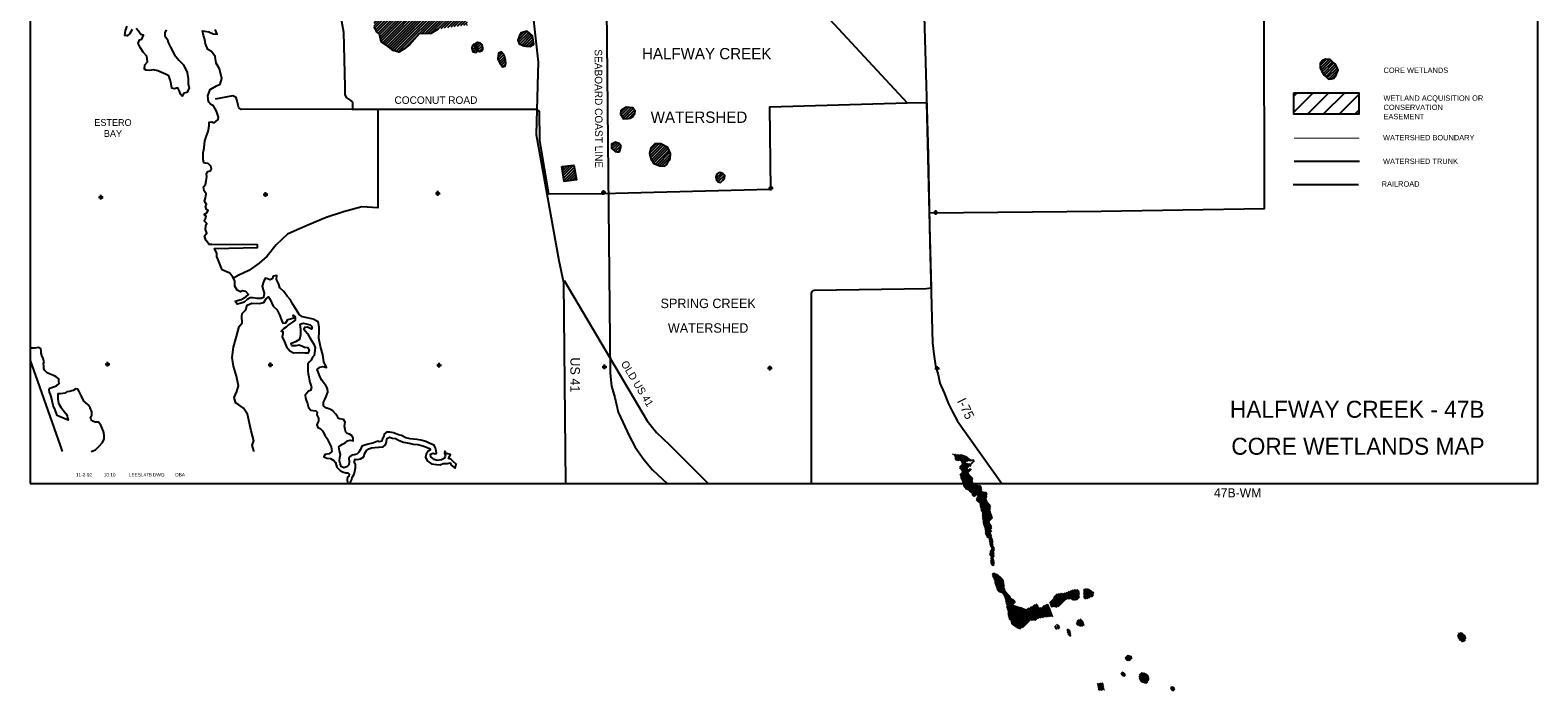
# Model space of a CAD drawing. Extents: x 218458 to 266458, y 732390 to 788631.
# Tile 1 of 2: x 218458 to 266458, y 732390 to 753422. Entities that reach past the tile are written whole.
import ezdxf
from ezdxf.enums import TextEntityAlignment as Align

# ---------------------------------------------------------------- set-up
doc = ezdxf.new("R2010")
doc.units = 0
doc.header["$LTSCALE"] = 800
doc.header["$PDMODE"] = 34
doc.header["$PDSIZE"] = 75
doc.linetypes.add('STREAM', pattern=[0])
doc.layers.get('0').update_dxf_attribs({"linetype": 'CONTINUOUS'})
for name, color, linetype in [('BORDER', 1, 'CONTINUOUS'), ('BOUNDARY', 7, 'CONTINUOUS'), ('MAJROADS', 9, 'CONTINUOUS'), ('RR', 13, 'CONTINUOUS'), ('SEC', 2, 'CONTINUOUS'), ('TEXT', 7, 'CONTINUOUS'), ('TRUNKS', 5, 'STREAM'), ('WATER', 4, 'CONTINUOUS'), ('WETDBA', 11, 'CONTINUOUS'), ('WETFILL', 12, 'CONTINUOUS'), ('WSHEDS', 3, 'CONTINUOUS')]:
    doc.layers.add(name, color=color, linetype=linetype)

# ---------------------------------------------------------------- blocks, each defined once
blk = doc.blocks.new('LOGON')
at = {"color": 0}
blk.add_attdef('DATE', text='', height=1, dxfattribs=at).set_placement((-1.87, 1.76), align=Align.RIGHT)
for tag, p in [('TIME', (1.56, 1.76)), ('DRAWING', (8.97, 1.76)), ('OPERATOR', (22.66, 1.76))]:
    blk.add_attdef(tag, p, '', height=1, dxfattribs=at)
blk = doc.blocks.new('*X')
at = {"color": 0}
for p, q in [((248523, 787339), (249815, 788631)), ((248523, 788399), (248755, 788631)), ((249503, 787258), (250876, 788631)), ((250564, 787258), (251937, 788631)), ((251624, 787258), (252931, 788564)), ((252685, 787258), (252931, 787504)), ((225695, 764422), (225724, 764451)), ((225757, 764395), (225803, 764442)), ((225790, 764340), (225882, 764432)), ((225820, 764282), (225961, 764423)), ((225835, 764208), (226043, 764416)), ((225849, 764134), (226136, 764422)), ((225849, 764134), (226136, 764422)), ((225870, 764067), (226230, 764427)), ((225924, 764032), (226313, 764421)), ((225992, 764012), (226382, 764401)), ((226074, 764005), (226450, 764381)), ((226155, 763557), (226779, 764181)), ((226177, 764020), (226511, 764354)), ((226238, 763993), (226571, 764326)), ((226238, 763993), (226571, 764326)), ((226268, 763934), (226631, 764297)), ((226287, 763865), (226691, 764269)), ((226311, 763800), (226736, 764225)), ((226166, 763479), (226576, 763889)), ((226187, 763058), (227147, 764018)), ((226206, 763430), (226615, 763839)), ((226206, 763430), (226615, 763839)), ((226245, 763381), (226695, 763831)), ((226283, 763331), (226773, 763820)), ((226313, 763272), (226845, 763804)), ((226652, 763965), (226823, 764136)), ((226757, 763981), (226867, 764092)), ((226757, 763981), (226867, 764092)), ((226851, 763987), (226948, 764084)), ((226855, 763638), (226908, 763691)), ((226948, 763996), (227030, 764077)), ((227048, 764007), (227111, 764070)), ((226203, 762985), (226696, 763478)), ((226215, 762820), (226876, 763481)), ((226222, 762916), (226748, 763442)), ((226222, 762916), (226748, 763442)), ((226239, 762756), (226938, 763455)), ((226290, 762719), (226753, 763182)), ((226314, 762655), (226788, 763128)), ((226336, 762588), (226823, 763075)), ((226356, 762520), (226871, 763035)), ((226356, 762520), (226871, 763035)), ((226376, 762451), (226917, 762993)), ((226396, 762383), (226961, 762948)), ((226415, 762314), (227002, 762901)), ((226440, 762251), (227027, 762837)), ((226474, 762196), (227039, 762761)), ((226517, 762150), (227033, 762667)), ((226517, 762150), (227033, 762667)), ((226553, 762098), (227036, 762581)), ((226618, 762075), (227083, 762540)), ((226691, 762059), (227147, 762515)), ((226745, 762024), (227219, 762499)), ((226788, 761979), (227270, 762461)), ((226820, 761924), (227317, 762420)), ((226820, 761924), (227317, 762420)), ((226867, 761882), (227368, 762383)), ((226929, 761855), (227435, 762361)), ((226971, 761809), (227512, 762350)), ((226993, 761742), (227590, 762339)), ((227014, 761675), (227620, 762282)), ((227043, 761616), (227627, 762199)), ((227043, 761616), (227627, 762199)), ((227109, 761594), (227626, 762110)), ((227286, 761417), (227792, 761923)), ((227287, 761329), (227881, 761923)), ((227287, 761329), (227881, 761923)), ((227296, 761692), (227639, 762035)), ((227323, 761542), (227715, 761934)), ((227328, 761282), (227955, 761909)), ((227360, 761667), (227677, 761985)), ((227369, 761234), (227984, 761850)), ((227430, 761207), (227999, 761776)), ((227486, 761175), (227988, 761677)), ((227516, 761117), (227968, 761569)), ((227522, 761034), (227954, 761466)), ((227522, 761034), (227954, 761466)), ((227532, 760956), (227976, 761399)), ((227551, 760887), (227997, 761332)), ((227574, 760820), (228025, 761272)), ((227582, 760740), (228062, 761221)), ((227593, 760663), (228099, 761170)), ((227624, 760605), (228150, 761131)), ((227624, 760605), (228150, 761131)), ((227655, 760548), (228195, 761088)), ((227667, 760472), (228212, 761017)), ((227679, 760395), (228229, 760946)), ((227682, 760310), (228218, 760847)), ((227685, 760225), (228209, 760749)), ((227687, 760138), (228220, 760671)), ((227687, 760138), (228220, 760671)), ((227707, 760070), (228230, 760593)), ((227722, 759820), (228305, 760403)), ((227723, 759910), (228276, 760462)), ((227727, 760002), (228246, 760521)), ((227741, 759751), (228324, 760333)), ((227766, 759687), (228340, 760261)), ((227766, 759687), (228340, 760261)), ((227793, 759625), (228357, 760190)), ((227819, 759563), (228174, 759918)), ((227838, 759494), (228178, 759834)), ((227852, 759420), (228221, 759788)), ((227861, 759340), (228254, 759733)), ((227869, 759259), (228281, 759672)), ((227869, 759259), (228281, 759672)), ((227875, 759178), (228307, 759609)), ((227884, 759098), (228303, 759517)), ((227904, 759030), (228260, 759386)), ((227939, 758976), (228293, 759331)), ((227972, 758921), (228226, 759175)), ((228001, 758861), (228261, 759121)), ((228001, 758861), (228261, 759121)), ((228064, 758836), (228292, 759064)), ((228102, 758785), (228304, 758987)), ((228128, 758724), (228313, 758909)), ((228151, 758658), (228331, 758838)), ((228155, 758574), (228366, 758784)), ((228160, 758490), (228377, 758707)), ((228160, 758490), (228377, 758707)), ((228173, 758414), (228389, 758631)), ((228186, 758339), (228389, 758542)), ((228214, 758279), (228390, 758455)), ((228162, 757785), (228491, 758114)), ((228167, 757701), (228482, 758017)), ((228199, 757911), (228481, 758193)), ((228245, 758221), (228400, 758376)), ((228274, 758162), (228412, 758300)), ((228274, 758073), (228447, 758246)), ((228274, 758073), (228447, 758246)), ((228202, 757648), (228470, 757916)), ((228226, 757319), (228413, 757506)), ((228233, 757591), (228460, 757817)), ((228234, 757415), (228474, 757655)), ((228250, 757519), (228470, 757739)), ((228250, 757519), (228470, 757739)), ((228233, 757238), (228430, 757434)), ((228240, 757156), (228449, 757365)), ((228256, 757083), (228469, 757296)), ((228287, 757026), (228483, 757222)), ((228287, 757026), (228483, 757222)), ((228324, 756975), (228486, 757137)), ((228417, 756979), (228459, 757021)), ((228344, 756376), (228447, 756479)), ((228358, 756302), (228518, 756462)), ((228373, 756228), (228590, 756445)), ((228400, 756166), (228660, 756427)), ((228429, 756108), (228715, 756393)), ((228429, 756108), (228715, 756393)), ((228459, 756049), (228765, 756355)), ((228489, 755990), (228812, 756314)), ((228504, 755917), (228859, 756273)), ((228512, 755837), (228906, 756231)), ((228520, 755756), (228956, 756193)), ((228542, 755690), (229007, 756155)), ((228542, 755690), (229007, 756155)), ((228567, 755626), (229052, 756112)), ((228592, 755563), (229076, 756047)), ((228617, 755500), (229100, 755983)), ((228642, 755436), (229114, 755908)), ((228668, 755374), (229124, 755830)), ((228694, 755312), (229135, 755753)), ((228694, 755312), (229135, 755753)), ((228722, 755252), (229143, 755672)), ((228766, 755207), (229150, 755591)), ((228838, 755191), (229160, 755512)), ((228910, 755174), (229183, 755447)), ((228964, 755139), (229206, 755382)), ((229017, 755105), (229229, 755316)), ((229017, 755105), (229229, 755316)), ((229062, 755061), (229261, 755261)), ((229095, 755006), (229300, 755211)), ((229127, 754950), (229339, 755161)), ((229160, 754894), (229381, 755115)), ((229186, 754832), (229426, 755072)), ((232188, 754474), (232823, 755110)), ((232206, 754405), (232931, 755130)), ((232225, 754335), (233017, 755127)), ((232252, 754274), (233102, 755124)), ((232280, 754213), (233220, 755153)), ((232373, 754218), (233351, 755196)), ((232462, 754219), (233504, 755260)), ((232468, 754843), (232697, 755073)), ((232532, 754200), (233640, 755308)), ((232616, 754195), (233766, 755346)), ((232740, 754231), (233874, 755366)), ((233307, 754710), (233972, 755375)), ((233426, 754741), (234064, 755378)), ((233517, 754743), (234122, 755348)), ((233598, 754736), (234162, 755300)), ((233656, 754705), (234178, 755227)), ((233720, 754681), (234185, 755146)), ((233789, 754662), (234185, 755058)), ((234460, 755333), (234533, 755405)), ((234464, 755248), (234654, 755438)), ((234467, 755163), (234736, 755431)), ((234470, 755077), (234812, 755419)), ((234473, 754992), (234877, 755396)), ((234477, 754907), (234926, 755357)), ((234480, 754822), (234975, 755317)), ((234520, 754774), (235025, 755278)), ((234588, 754754), (235076, 755241)), ((234691, 754768), (235130, 755207)), ((234816, 754805), (235144, 755133)), ((229203, 754760), (229469, 755026)), ((229203, 754760), (229469, 755026)), ((229219, 754688), (229510, 754978)), ((229236, 754616), (229550, 754931)), ((229245, 754537), (229580, 754872)), ((229257, 754460), (229610, 754813)), ((229281, 754396), (229658, 754773)), ((229300, 754238), (229774, 754712)), ((229304, 754331), (229721, 754747)), ((229304, 754331), (229721, 754747)), ((229320, 754170), (229818, 754668)), ((229340, 754102), (229863, 754625)), ((229360, 754033), (229887, 754560)), ((233882, 754666), (234185, 754969)), ((233975, 754671), (234173, 754869)), ((234988, 754888), (235116, 755016)), ((229380, 753965), (229780, 754364)), ((229398, 753806), (229892, 754300)), ((229400, 753896), (229826, 754323)), ((229400, 753896), (229826, 754323)), ((229403, 753723), (229957, 754277)), ((229409, 753640), (230024, 754255)), ((229414, 753557), (230092, 754235)), ((229437, 753492), (230161, 754215)), ((229464, 753430), (230229, 754195)), ((229464, 753430), (230229, 754195)), ((229490, 753368), (230297, 754175)), ((229535, 753325), (230362, 754152)), ((229582, 753283), (230427, 754128)), ((229597, 753210), (230491, 754104)), ((229676, 753023), (230786, 754134)), ((229729, 752988), (230976, 754235)), ((229781, 752952), (231197, 754367)), ((229833, 752915), (231333, 754415)), ((229883, 752877), (231374, 754368)), ((229934, 752839), (231410, 754316)), ((229934, 752839), (231410, 754316)), ((229984, 752801), (231430, 754247)), ((230041, 752770), (231450, 754178)), ((230109, 752749), (231522, 754163)), ((230177, 752729), (231617, 754169)), ((230351, 752815), (231853, 754316)), ((230931, 753306), (232014, 754389)), ((230931, 753306), (232014, 754389)), ((231023, 753310), (232096, 754382)), ((231116, 753314), (232130, 754328)), ((231209, 753319), (232155, 754265)), ((231415, 753437), (232179, 754201)), ((231539, 753472), (232204, 754137)), ((229612, 753137), (230555, 754079)), ((229628, 753063), (230620, 754055)), ((229628, 753063), (230620, 754055)), ((231646, 753491), (232229, 754074)), ((231646, 753491), (232229, 754074)), ((231753, 753509), (232254, 754010)), ((231858, 753526), (232278, 753946)), ((231960, 753540), (232303, 753883)), ((232063, 753554), (232328, 753819)), ((232165, 753568), (232353, 753755)), ((232263, 753578), (232377, 753692)), ((232263, 753578), (232377, 753692)), ((232351, 753577), (232381, 753607)), ((233989, 753093), (234287, 753392)), ((234011, 753028), (234333, 753349)), ((234029, 753222), (234160, 753353)), ((234047, 752975), (234378, 753306)), ((234110, 752949), (234424, 753263)), ((234173, 752924), (234456, 753207)), ((234249, 752912), (234469, 753132)), ((232524, 752866), (232609, 752952)), ((232539, 752793), (232634, 752888)), ((232567, 752732), (232659, 752824)), ((232634, 752711), (232684, 752761)), ((232657, 752999), (232692, 753035)), ((232675, 752929), (232769, 753023)), ((232694, 752860), (232821, 752987)), ((232714, 752791), (232849, 752926)), ((232751, 752739), (232860, 752848)), ((233355, 752548), (233501, 752695)), ((233363, 752644), (233439, 752721)), ((233369, 752474), (233543, 752648)), ((234332, 752907), (234483, 753057)), ((234472, 752958), (234496, 752982)), ((233397, 752414), (233567, 752583)), ((233430, 752358), (233585, 752513)), ((233465, 752305), (233597, 752437)), ((233500, 752251), (233598, 752349)), ((259531, 752296), (259732, 752497)), ((259537, 752213), (259810, 752487)), ((259562, 752150), (259871, 752459)), ((259586, 752439), (259606, 752459)), ((259590, 752090), (259918, 752418)), ((259624, 752035), (259968, 752379)), ((259659, 751983), (260018, 752341)), ((259706, 751941), (260048, 752283)), ((259754, 751900), (260075, 752222)), ((259810, 751868), (260100, 752158)), ((259911, 751880), (260047, 752017)), ((237256, 750793), (237432, 750968)), ((237269, 750717), (237512, 750960)), ((237305, 750665), (237591, 750951)), ((237341, 750612), (237657, 750928)), ((237422, 750605), (237697, 750880)), ((237516, 750610), (237715, 750810)), ((236967, 749708), (237110, 749851)), ((236968, 749797), (236968, 749797)), ((236993, 749645), (237173, 749825)), ((237038, 749602), (237224, 749788)), ((238180, 749507), (238475, 749802)), ((238195, 749433), (238555, 749793)), ((238204, 749619), (238387, 749802)), ((238209, 749359), (238613, 749763)), ((237086, 749562), (237264, 749740)), ((237163, 749550), (237252, 749639)), ((238235, 749296), (238671, 749733)), ((238271, 749244), (238729, 749702)), ((238306, 749191), (238772, 749657)), ((238363, 749159), (238799, 749595)), ((238426, 749134), (238825, 749533)), ((238490, 749109), (238842, 749461)), ((238568, 749099), (238839, 749370)), ((235396, 749021), (235462, 749087)), ((235408, 748944), (235562, 749098)), ((235420, 748868), (235661, 749109)), ((235431, 748791), (235760, 749120)), ((235443, 748714), (235783, 749054)), ((235455, 748638), (235795, 748978)), ((235522, 748616), (235808, 748902)), ((235625, 748631), (235821, 748827)), ((238654, 749097), (238753, 749196)), ((240299, 748709), (240464, 748874)), ((240311, 748809), (240362, 748860)), ((240324, 748646), (240526, 748847)), ((240366, 748599), (240570, 748803)), ((235728, 748645), (235833, 748751)), ((235831, 748660), (235846, 748675)), ((240433, 748577), (240568, 748712))]:
    blk.add_line(p, q, dxfattribs=at)

msp = doc.modelspace()

# ---------------------------------------------------------------- linework, layer by layer
at = {"layer": 'BORDER', "color": 0}
msp.add_lwpolyline([(218458, 738995), (266458, 738995), (266458, 770495), (218458, 770495)], close=True, dxfattribs=at)
at = {"layer": 'MAJROADS', "color": 0}
for points in [[(243195, 770495), (243438, 769563), (245392, 763377), (246703, 759037), (246738, 758805), (246773, 758621), (246932, 753506), (247047, 749449), (247104, 746657), (247183, 743468), (247229, 743107), (247285, 742740), (247365, 742454), (247423, 742189), (247561, 741875), (247694, 741523), (247822, 741274), (247987, 740972), (249396, 738995)], [(234198, 767795), (234240, 767753), (234273, 767711), (234281, 767652), (234306, 767610), (234347, 767551), (234380, 767476), (234449, 767408), (234462, 766874), (234606, 762992), (234646, 762660), (234118, 757005), (234601, 752689), (234627, 752398), (234624, 752054), (234572, 750097), (235289, 746093), (235435, 745394), (235501, 738995)], [(234590, 750907), (225172, 750901), (225103, 750948), (225066, 751073), (225036, 751207), (225013, 751282), (224916, 751329), (224345, 751220)], [(235464, 745455), (238107, 740988), (238401, 740616), (238798, 740234), (240047, 738995)], [(218458, 742908), (218696, 742246), (219418, 740204), (219473, 740010)]]:
    msp.add_lwpolyline(points, dxfattribs=at)
at = {"layer": 'RR', "color": 0}
for points in [[(234415, 770495), (235132, 769364), (235543, 768715), (235739, 768363), (235867, 767955), (235899, 767575), (235964, 764080), (236154, 761346), (236662, 758746), (236718, 758394), (236803, 754111), (236920, 742506), (236968, 742093), (237077, 741729), (237182, 741264), (237326, 740940), (237531, 740503), (237724, 740147), (238000, 739755), (238269, 739427), (238738, 738995)], [(258672, 748512), (260752, 748512)]]:
    msp.add_lwpolyline(points, dxfattribs=at)
at = {"layer": 'SEC', "color": 0}
for p in [(236713, 748257), (242043, 748396), (220709, 748101), (225955, 748190), (231434, 748227), (247292, 747613), (220923, 742788), (226110, 742768), (231480, 742755), (236742, 742702), (242012, 742665), (247332, 742654)]:
    msp.add_point(p, dxfattribs=at)
at = {"layer": 'TRUNKS', "color": 0}
msp.add_lwpolyline([(258696, 749251), (260781, 749251)], dxfattribs=at)
at = {"layer": 'WATER', "color": 0}
for points in [[(221703, 753438), (221635, 753313), (221543, 753238), (221476, 753255), (221494, 753414), (221545, 753548)], [(222792, 753431), (222749, 753339), (222749, 753238), (222832, 753129), (222856, 753028), (222931, 752877), (223055, 752641), (223196, 752465), (223337, 752313), (223453, 752078), (223493, 751876), (223492, 751709), (223517, 751575), (223449, 751441), (223356, 751417), (223297, 751325), (223247, 751384), (223214, 751484), (223156, 751585), (223047, 751553), (222964, 751570), (222948, 751712), (222915, 751838), (222874, 751964), (222766, 752024), (222624, 752083), (222523, 752126), (222390, 752160), (222256, 752136), (222155, 752145), (222097, 752179), (222106, 752313), (222199, 752413), (222175, 752597), (222058, 752724), (221959, 752867), (221893, 752993), (221944, 753110), (222011, 753134), (222070, 753260), (221978, 753285), (221912, 753395), (221829, 753479)], [(228669, 738995), (228656, 739032), (228698, 739123), (228715, 739182), (228775, 739290), (228792, 739382), (228818, 739491), (228819, 739600), (228777, 739659), (228803, 739768), (228887, 739759), (228979, 739775), (229080, 739841), (229106, 739933), (229165, 740042), (229241, 740091), (229325, 740124), (229434, 740132), (229559, 740148), (229694, 740155), (229769, 740222), (229803, 740305), (229813, 740422), (229897, 740464), (229997, 740429), (230089, 740420), (230206, 740361), (230348, 740310), (230523, 740275), (230649, 740241), (230800, 740231), (230958, 740188), (231075, 740146), (231192, 740095), (231192, 740053), (231125, 740020), (231065, 739920), (231040, 739828), (231097, 739710), (231231, 739617), (231390, 739599), (231507, 739590), (231608, 739631), (231742, 739630), (231826, 739646), (231867, 739579), (231993, 739483), (232026, 739603), (231927, 739696), (231852, 739763), (231776, 739789), (231819, 739856), (231836, 739914), (231752, 739932), (231702, 739949), (231661, 740024), (231652, 739949), (231677, 739907), (231668, 739857), (231634, 739790), (231558, 739749), (231416, 739724), (231316, 739750), (231216, 739843), (231208, 739919), (231292, 739951), (231350, 739934), (231392, 739951), (231384, 740035), (231368, 740110), (231319, 740211), (231185, 740262), (231060, 740330), (230901, 740373), (230767, 740391), (230558, 740417), (230416, 740443), (230282, 740520), (230190, 740545), (230023, 740605), (229914, 740623), (229806, 740623), (229730, 740557), (229721, 740498), (229662, 740407), (229653, 740340), (229569, 740315), (229527, 740341), (229368, 740275), (229259, 740250), (229141, 740218), (229015, 740177), (228973, 740076), (228922, 739993), (228854, 739926), (228779, 739902), (228695, 739894), (228628, 739844), (228602, 739794), (228610, 739677), (228601, 739585), (228542, 739518), (228449, 739494), (228358, 739536), (228333, 739629), (228309, 739712), (228318, 739821), (228335, 739913), (228302, 740031), (228286, 740156), (228354, 740215), (228404, 740239), (228488, 740281), (228564, 740347), (228648, 740372), (228740, 740354), (228741, 740438), (228708, 740505), (228624, 740565), (228549, 740582), (228507, 740624), (228491, 740708), (228467, 740817), (228485, 740942), (228435, 741026), (228318, 741052), (228276, 741061), (228243, 741128), (228185, 741212), (228093, 741305), (228002, 741356), (227876, 741399), (227801, 741466), (227794, 741575), (227836, 741667), (227879, 741759), (227938, 741893), (227922, 742018), (227873, 742111), (227823, 742170), (227748, 742279), (227690, 742372), (227641, 742514), (227592, 742624), (227684, 742690), (227776, 742714), (227894, 742680), (227813, 742859), (227781, 743086), (227699, 743354), (227651, 743614), (227660, 743815), (227661, 743966), (227629, 744134), (227471, 744227), (227278, 744262), (227128, 744296), (227028, 744372), (226928, 744532), (226812, 744709), (226746, 744835), (226638, 744953), (226530, 745105), (226405, 745223), (226372, 745340), (226306, 745483), (226307, 745609), (226198, 745593), (226164, 745509), (226097, 745476), (226013, 745510), (225938, 745527), (225887, 745410), (225844, 745277), (225877, 745151), (225910, 745050), (225892, 744908), (225817, 744875), (225682, 744876), (225557, 744902), (225465, 744902), (225364, 744844), (225271, 744761), (225179, 744728), (225053, 744696), (224987, 744797), (225180, 744846), (225323, 744928), (225407, 745003), (225324, 745104), (225223, 745122), (225156, 745089), (225048, 745140), (224973, 745274), (224974, 745442), (224908, 745559), (224817, 745686), (224692, 745737), (224575, 745788), (224509, 745947), (224402, 746216), (224402, 746317), (224328, 746476), (225696, 746507), (225696, 746583), (224245, 746603), (224161, 746603), (224053, 746738), (224004, 746872), (224080, 746955), (224039, 747081), (224056, 747190), (224082, 747265), (224007, 747341), (224024, 747391), (224041, 747425), (224059, 747500), (224000, 747551), (224084, 747609), (224127, 747676), (224068, 747709), (224044, 747810), (224069, 747869), (224012, 747978), (224046, 748070), (224063, 748212), (223997, 748305), (223973, 748430), (224040, 748505), (224066, 748622), (224084, 748748), (224076, 748849), (224118, 748924), (224186, 748940), (224228, 749007), (224212, 749091), (224128, 749175), (224045, 749184), (223986, 749201), (223962, 749302), (223963, 749519), (223998, 749678), (224016, 749904), (224076, 750055), (224127, 750197), (224153, 750372), (224154, 750490), (224246, 750506), (224322, 750472), (224448, 750580), (224457, 750647), (224391, 750840), (224300, 751016), (224208, 751059), (224133, 751135), (224110, 751328), (224186, 751528), (224388, 751652), (224506, 751702), (224557, 751886), (224484, 752196), (224385, 752373), (224344, 752582), (224236, 752742), (224111, 752802), (224037, 752987), (224021, 753121), (223972, 753247), (223948, 753398), (224149, 753371), (224282, 753303), (224408, 753294), (224350, 753445)], [(225579, 740010), (225583, 740035), (225525, 740211), (225585, 740345), (225495, 740672), (225381, 741201), (225248, 741386), (225098, 741496), (225007, 741547), (224958, 741723), (225034, 741923), (225094, 742099), (225029, 742409), (224931, 742728), (224891, 743005), (224935, 743331), (225029, 743674), (225115, 743992), (225208, 744108), (225193, 744309), (225210, 744402), (225320, 744518), (225371, 744668), (225514, 744726), (225748, 744725), (225899, 744749), (225959, 744857), (226043, 744932), (226101, 744848), (226192, 744638), (226317, 744528), (226399, 744360), (226457, 744192), (226506, 744091), (226599, 744107), (226666, 744216), (226750, 744232), (226851, 744265), (226835, 744349), (226893, 744298), (226892, 744189), (226808, 744123), (226682, 744040), (226614, 743965), (226522, 743915), (226454, 743840), (226505, 743832), (226504, 743756), (226478, 743664), (226553, 743496), (226619, 743337), (226727, 743219), (226843, 743151), (227045, 743158), (227204, 743148), (227321, 743148), (227355, 743239), (227305, 743307), (227188, 743316), (227105, 743358), (227013, 743393), (226920, 743368), (226786, 743377), (226770, 743453), (226921, 743510), (227047, 743585), (227074, 743736), (227075, 743903), (227051, 744062), (227151, 744095), (227294, 744061), (227377, 744043), (227435, 743976), (227418, 743901), (227293, 743969), (227192, 743953), (227175, 743902), (227292, 743768), (227358, 743625), (227432, 743515), (227490, 743423), (227531, 743305), (227503, 743068), (227444, 743010), (227401, 742918), (227350, 742868), (227300, 742801), (227299, 742676), (227298, 742567), (227314, 742483), (227330, 742383), (227355, 742248), (227387, 742148), (227420, 742047), (227386, 741947), (227319, 741930), (227217, 741805), (227225, 741713), (227250, 741638), (227291, 741537), (227324, 741411), (227398, 741327), (227465, 741318), (227549, 741309), (227591, 741258), (227590, 741175), (227639, 741065), (227639, 740973), (227605, 740907), (227588, 740856), (227612, 740773), (227696, 740738), (227762, 740663), (227837, 740528), (227903, 740436), (227977, 740284), (228044, 740158), (228059, 740007), (227983, 739932), (227841, 739917), (227807, 739842), (227899, 739799), (228016, 739790), (228124, 739722), (228183, 739663), (228223, 739512), (228332, 739402), (228407, 739360), (228507, 739334), (228566, 739325), (228616, 739292), (228607, 739225), (228565, 739191), (228547, 739108), (228563, 739016), (228563, 738995)], [(218909, 742862), (218876, 742971), (218826, 743063), (218810, 743139), (218810, 743214), (218802, 743273), (218727, 743315), (218610, 743299), (218510, 743300), (218458, 743331)], [(220404, 740010), (220540, 740063), (220658, 740179), (220759, 740296), (220810, 740413), (220819, 740530), (220795, 740647), (220704, 740849), (220637, 740941), (220529, 740942), (220453, 740976), (220404, 741018), (220379, 741102), (220421, 741161), (220422, 741269), (220364, 741395), (220306, 741496), (220223, 741572), (220165, 741614), (220090, 741766), (220024, 741917), (219975, 741992), (219908, 742001), (219824, 741952), (219715, 741919), (219631, 741911), (219563, 741861), (219438, 741845), (219337, 741846), (219345, 741678), (219360, 741553), (219435, 741418), (219510, 741326), (219593, 741216), (219634, 741149), (219650, 741082), (219667, 741006), (219541, 741057), (219416, 741109), (219316, 741159), (219250, 741336), (219193, 741478), (219160, 741621), (219135, 741713), (219103, 741822), (219078, 741898), (219062, 741982), (219087, 742023), (219230, 742081), (219297, 742097), (219381, 742172), (219373, 742239), (219374, 742323), (219291, 742390), (219199, 742425), (219099, 742475), (218998, 742518), (218915, 742602), (218890, 742653), (218891, 742736), (218883, 742803), (218909, 742862)]]:
    msp.add_lwpolyline(points, dxfattribs=at)
at = {"layer": 'WETDBA', "color": 0}
msp.add_lwpolyline([(231450, 753457), (231212, 753319), (230840, 753302), (230546, 752966), (230391, 752838), (230194, 752724), (230015, 752778), (229814, 752930), (229629, 753055), (229589, 753248), (229592, 753275), (229493, 753363), (229415, 753542)], dxfattribs=at)
for points in [[(234497, 752973), (234450, 753238), (234286, 753392), (234095, 753333), (234041, 753253), (233984, 753108), (234027, 752982), (234173, 752924), (234239, 752912), (234380, 752904)], [(232694, 752734), (232597, 752983), (232538, 752932), (232521, 752851), (232555, 752737), (232600, 752716), (232658, 752707)], [(232728, 752741), (232660, 752980), (232654, 753020), (232702, 753038), (232784, 753019), (232842, 752970), (232843, 752956), (232862, 752868), (232856, 752808), (232828, 752754), (232780, 752737)], [(233552, 752639), (233468, 752731), (233367, 752694), (233352, 752510), (233406, 752396), (233500, 752250), (233580, 752273), (233603, 752371), (233593, 752481), (233563, 752598)], [(260051, 752026), (260104, 752145), (260063, 752254), (260019, 752341), (259936, 752403), (259843, 752483), (259702, 752501), (259598, 752456), (259529, 752361), (259533, 752222), (259580, 752105), (259653, 751989), (259726, 751922), (259795, 751866), (259886, 751875), (259974, 751893), (259997, 751940), (260036, 751986)], [(258679, 751415), (258679, 750763), (260773, 750763), (260773, 751415)], [(237706, 750770), (237724, 750846), (237644, 750945), (237431, 750969), (237269, 750866), (237249, 750747), (237349, 750601), (237504, 750608), (237560, 750617), (237640, 750666)], [(237276, 749726), (237207, 749810), (237119, 749848), (237097, 749854), (236968, 749797), (236967, 749669), (237081, 749563), (237141, 749549), (237209, 749553), (237235, 749578)], [(238836, 749307), (238843, 749493), (238759, 749687), (238537, 749802), (238343, 749802), (238218, 749681), (238180, 749510), (238215, 749325), (238316, 749177), (238509, 749101), (238654, 749097), (238733, 749146), (238760, 749213), (238768, 749241)], [(235388, 749079), (235771, 749121), (235848, 748662), (235459, 748607)], [(240564, 748685), (240580, 748793), (240512, 748860), (240415, 748887), (240322, 748840), (240289, 748746), (240312, 748660), (240367, 748597), (240442, 748575)]]:
    msp.add_lwpolyline(points, close=True, dxfattribs=at)
at = {"layer": 'WSHEDS', "color": 0}
for points in [[(247084, 747611), (252561, 747659), (257755, 747748), (257744, 754289), (259604, 754924, 0.20809), (259663, 754977), (261476, 759024, -0.093041), (261497, 759055), (265275, 762781, 0.16561), (265304, 762839), (265914, 767305, -0.167535), (265944, 767363), (266458, 767869)], [(227977, 764598), (230069, 758943), (234307, 759027), (236575, 758984, 0.002678), (236576, 758984), (239782, 758958), (240076, 757905), (246375, 751104)], [(247084, 747611), (247140, 745212), (246991, 745187), (243420, 745135, 0.410117), (243322, 745035), (243324, 738995, -0.375441)]]:
    msp.add_lwpolyline(points, format="xyb", dxfattribs=at)
for points in [[(227903, 756286), (228439, 753359), (228480, 751613), (228478, 751378), (228514, 751279), (228647, 751196), (228724, 751134), (228721, 750894), (229460, 750907), (234574, 750898), (234669, 750842), (234671, 749910), (234958, 748211), (236684, 748227), (242008, 748357), (242043, 748353), (242006, 750981), (246375, 751104)], [(229527, 750904), (229527, 747770), (229021, 747797), (228433, 747636), (227882, 747454), (227347, 747234), (226958, 747067), (226654, 746931), (226289, 746588), (226000, 746229), (225749, 746006), (225422, 745770), (225107, 745626), (224937, 745529)], [(246375, 751104), (247000, 751122), (247084, 747611)]]:
    msp.add_lwpolyline(points, dxfattribs=at)
at = {"layer": 'WSHEDS', "color": 0, "const_width": 28.5}
msp.add_lwpolyline([(258699, 749984), (260775, 749984)], dxfattribs=at)

# ---------------------------------------------------------------- block references
at = {"layer": 'TEXT', "color": 0, "xscale": 107.9999919, "yscale": 107.9999919, "zscale": 107.9999919}
msp.add_blockref('LOGON', (220633, 739024), dxfattribs=at).add_auto_attribs({'DATE': '11-2-92', 'TIME': '10:10', 'OPERATOR': 'DBA', 'DRAWING': 'LEESL47B.DWG'})
at = {"layer": 'WETDBA', "color": 0}
msp.add_blockref('*X', (0, 0), dxfattribs=at)
msp.add_blockref('*X', (0, 0), dxfattribs=at)
at = {"layer": 'WETDBA', "color": 0, "xscale": 0.475, "yscale": 0.475, "zscale": 0.475}
msp.add_blockref('*X', (140631, 376816), dxfattribs=at)
at = {"layer": 'WETFILL', "color": 0}
msp.add_blockref('*X', (0, 0), dxfattribs=at)
msp.add_blockref('*X', (0, 0), dxfattribs=at)
msp.add_blockref('*X', (0, 0), dxfattribs=at)
msp.add_blockref('*X', (0, 0), dxfattribs=at)
msp.add_blockref('*X', (0, 0), dxfattribs=at)
msp.add_blockref('*X', (0, 0), dxfattribs=at)

# ---------------------------------------------------------------- texts
at = {"layer": 'BOUNDARY', "color": 0}
for s, p in [('HALFWAY CREEK - 47B', (260708, 741083)), ('CORE WETLANDS MAP', (260732, 739906))]:
    msp.add_text(s, height=540, dxfattribs=at).set_placement(p, align=Align.CENTER)
at = {"layer": 'MAJROADS', "color": 0}
msp.add_text('SEABOARD COAST LINE', height=240, rotation=270.272, dxfattribs=at).set_placement((236438, 750921), align=Align.CENTER)
msp.add_text('COCONUT ROAD', height=240, dxfattribs=at).set_placement((231377, 751075), align=Align.CENTER)
for s, height, rotation, p in [('US 41', 300, 270, (235659, 743006)), ('OLD US 41', 240, 301.3574, (237256, 742809)), ('I-75', 300, 295.658, (247962, 741621))]:
    msp.add_text(s, height=height, rotation=rotation, dxfattribs=at).set_placement(p)
at = {"layer": 'TEXT', "color": 0}
for s, height, p in [('HALFWAY CREEK', 360, (239997, 752494)), ('WATERSHED', 360, (239752, 750471)), ('SPRING CREEK', 300, (240044, 744574)), ('WATERSHED', 300, (240044, 743791)), ('47B-WM', 290, (256901, 738550))]:
    msp.add_text(s, height=height, dxfattribs=at).set_placement(p, align=Align.CENTER)
for s, p in [('WATERSHED BOUNDARY', (261529, 749915)), ('WATERSHED TRUNK', (261529, 749162)), ('RAILROAD', (261486, 748441))]:
    msp.add_text(s, height=171, dxfattribs=at).set_placement(p)
at = {"layer": 'WATER', "color": 0}
for s, p in [('ESTERO', (221095, 750374)), ('BAY', (221095, 750024))]:
    msp.add_text(s, height=216, dxfattribs=at).set_placement(p, align=Align.CENTER)
at = {"layer": 'WETDBA', "color": 0}
for s, p in [('CORE WETLANDS', (261545, 752060)), ('WETLAND ACQUISITION OR', (261545, 751173)), ('CONSERVATION', (261545, 750880)), ('EASEMENT', (261545, 750587))]:
    msp.add_text(s, height=171, dxfattribs=at).set_placement(p)

doc.saveas('drawing.dxf')
